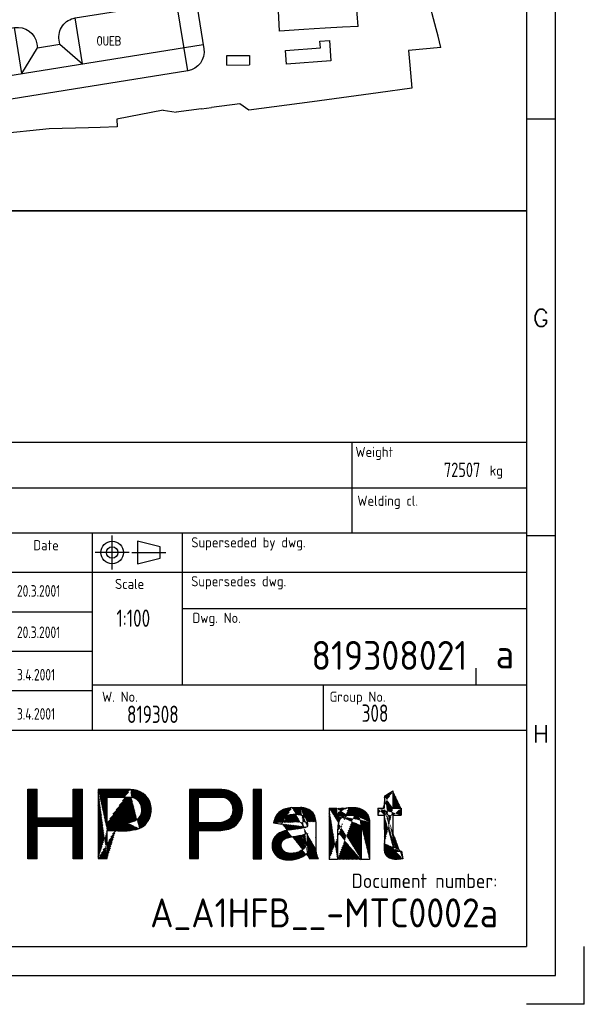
# Model space of a CAD drawing. Extents: x 0 to 84100, y 0 to 59400.
# Tile 22 of 25: x 74346 to 84100, y 0 to 17014. Entities that reach past the tile are written whole.
import ezdxf
from ezdxf.enums import TextEntityAlignment as Align

# ---------------------------------------------------------------- set-up
doc = ezdxf.new("R2010")
doc.units = 0
doc.header["$LTSCALE"] = 1000
doc.layers.get('0').update_dxf_attribs({"linetype": 'CONTINUOUS'})
for name, color, linetype in [('62', 7, 'CONTINUOUS'), ('STG-CON-18', 7, 'CONTINUOUS'), ('STG-CON-50', 4, 'CONTINUOUS'), ('STX-RAS-18', 1, 'CONTINUOUS')]:
    doc.layers.add(name, color=color, linetype=linetype)
doc.styles.add('ROMANS', font='romans.shx')
doc.styles.get("Standard").update_dxf_attribs({"font": 'isocp.shx'})
pattern_1 = [(45, (0, 0), (-0.1122532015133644, 0.1122532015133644), [])]

# ---------------------------------------------------------------- blocks, each defined once
blk = doc.blocks.new('A1')
at = {"color": 2, "linetype": 'CONTINUOUS'}
for p, q in [((836, 5), (836, 589)), ((831, 153), (836, 153)), ((831, 81), (836, 81)), ((841, 0), (841, 10)), ((20, 5), (836, 5)), ((841, 0), (831, 0))]:
    blk.add_line(p, q, dxfattribs=at)
at = {"color": 4, "linetype": 'CONTINUOUS'}
for p in [(831, 584), (25, 10)]:
    blk.add_line(p, (830.9999999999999, 10), dxfattribs=at)
at = {"color": 2, "style": 'ROMANS'}
for s, p in [('G', (833.5, 117.09821)), ('H', (833.5, 45.22320999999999))]:
    blk.add_text(s, height=3, dxfattribs=at).set_placement(p, align=Align.CENTER)
blk = doc.blocks.new('ELCHO')
h = blk.add_hatch()
h.set_pattern_fill('ANSI31', color=4, scale=0.05, style=0)
h.set_pattern_definition(pattern_1)
h.paths.add_polyline_path([(108.3245946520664, 27.14883029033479), (106.698653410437, 27.14883029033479), (106.698653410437, 22.22509064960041), (100.4697515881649, 22.22509064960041), (100.4697515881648, 27.14883029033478), (98.84381034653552, 27.14883029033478), (98.84381034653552, 15.18190345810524), (100.4697515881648, 15.18190345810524), (100.4697515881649, 20.79323389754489), (106.698653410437, 20.79323389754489), (106.698653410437, 15.18190345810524), (108.3245946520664, 15.18190345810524)])
h = blk.add_hatch()
h.set_pattern_fill('ANSI31', color=4, scale=0.05, style=0)
h.set_pattern_definition(pattern_1)
edge = h.paths.add_edge_path()
edge.add_arc((115.0552024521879, 31.72489977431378), 11.77710720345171, 264.1809882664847, 285.0933627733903)
edge.add_arc((116.0360480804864, 24.32965946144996), 2.907927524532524, 267.8203785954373, 322.1974667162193)
edge.add_arc((116.4165879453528, 23.53295192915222), 2.144172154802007, 331.8858745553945, 373.0416500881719)
edge.add_arc((116.6319148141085, 23.83312821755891), 1.882521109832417, 5.599211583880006, 85.86014091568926)
edge.add_arc((116.5724644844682, 23.6410928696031), 3.633895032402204, 295.2378722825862, 375.0971669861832)
edge.add_arc((116.6803389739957, 23.57469426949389), 3.548235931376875, 16.58620768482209, 91.37883739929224)
edge.add_line((112.5615936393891, 21.41964355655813), (116.0540938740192, 21.41964355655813))
edge.add_line((112.5615936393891, 21.41964355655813), (112.561593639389, 25.71073745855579))
edge.add_line((116.7678164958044, 25.7107374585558), (112.5615936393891, 25.7107374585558))
edge.add_line((116.594958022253, 27.12190279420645), (111.0058668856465, 27.12190279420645))
edge.add_line((112.5615936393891, 20.00847856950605), (114.0297430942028, 20.01028570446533))
edge.add_line((112.5615936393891, 15.17019786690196), (112.5615936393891, 20.00847856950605))
edge.add_line((111.0058668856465, 15.17019786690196), (112.5615936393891, 15.17019786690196))
edge.add_line((111.0058668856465, 27.12190279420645), (111.0058668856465, 15.17019786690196))
h = blk.add_hatch()
h.set_pattern_fill('ANSI31', color=4, scale=0.05, style=0)
h.set_pattern_definition(pattern_1)
h.paths.add_polyline_path([(139.2486640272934, 27.10695209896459), (137.8063227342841, 27.1069520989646), (137.8063227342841, 15.15374994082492), (139.2486640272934, 15.15374994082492)])
h = blk.add_hatch()
h.set_pattern_fill('ANSI31', color=4, scale=0.05, style=0)
h.set_pattern_definition(pattern_1)
edge = h.paths.add_edge_path()
edge.add_spline(control_points=[(162.0225563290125, 16.82456403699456), (161.9858287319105, 16.92168810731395), (161.9434139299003, 17.03385167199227), (161.9453983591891, 17.15169474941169), (161.9456644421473, 17.16749578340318)], knot_values=[0, 0, 0, 0, 0.3054667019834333, 0.3527676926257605, 0.3527676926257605, 0.3527676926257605, 0.3527676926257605], degree=3, periodic=0)
edge.add_line((160.4509199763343, 22.6992087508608), (160.4518956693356, 17.80043713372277))
edge.add_line((161.9475863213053, 23.86582975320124), (163.3655706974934, 23.86582975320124))
edge.add_line((161.9475863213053, 22.6992087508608), (161.9475863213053, 17.06456598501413))
edge.add_line((161.9475863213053, 22.6992087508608), (163.3655706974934, 22.69920875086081))
edge.add_line((159.3299003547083, 22.6992087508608), (160.4509199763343, 22.6992087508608))
edge.add_line((159.3299003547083, 23.86582975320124), (160.4509199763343, 23.86582975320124))
edge.add_spline(control_points=[(162.3849520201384, 16.45085591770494), (162.5282002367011, 16.44258967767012), (162.8715497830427, 16.42277644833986), (163.2138846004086, 16.45732569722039), (163.4133780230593, 16.47834635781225)], knot_values=[0, 0, 0, 0, 0.4298417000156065, 1.030281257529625, 1.030281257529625, 1.030281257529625, 1.030281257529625], degree=3, periodic=0)
edge.add_arc((162.5753031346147, 16.9867905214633), 0.5687349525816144, 195.9527717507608, 250.4461821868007)
edge.add_spline(control_points=[(160.4518956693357, 25.97460461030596), (160.9505764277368, 26.28019877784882), (161.4492571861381, 26.58579294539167), (161.9479379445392, 26.89138711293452)], knot_values=[0, 0, 0, 0, 1.754603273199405, 1.754603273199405, 1.754603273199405, 1.754603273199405], degree=3, periodic=0)
edge.add_line((163.3655706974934, 23.86582975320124), (163.3655706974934, 22.69920875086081))
edge.add_line((159.3299003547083, 23.86582975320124), (159.3299003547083, 22.69920875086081))
edge.add_line((161.9475863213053, 26.89138711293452), (161.9475863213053, 23.86582975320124))
edge.add_line((160.4518956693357, 25.97460461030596), (160.4509199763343, 23.86582975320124))
edge.add_spline(control_points=[(163.6276313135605, 15.16261933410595), (163.3779277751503, 15.12101030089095), (162.8709390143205, 15.03652887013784), (162.1018220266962, 15.01804266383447), (161.404486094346, 15.20022399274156), (160.8663030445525, 15.54953700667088), (160.5182358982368, 16.08433291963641), (160.4961114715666, 16.86881774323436), (160.468534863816, 17.44985215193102), (160.4518956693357, 17.80043713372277)], knot_values=[0, 0, 0, 0, 0.7593710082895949, 1.541798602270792, 2.289914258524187, 2.885609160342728, 3.430261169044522, 4.126499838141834, 5.185694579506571, 5.185694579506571, 5.185694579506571, 5.185694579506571], degree=3, periodic=0)
edge.add_spline(control_points=[(163.412847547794, 16.48152805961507), (163.4844421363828, 16.0418918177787), (163.5560367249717, 15.60225557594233), (163.6276313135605, 15.16261933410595)], knot_values=[0, 0, 0, 0, 1.336283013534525, 1.336283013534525, 1.336283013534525, 1.336283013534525], degree=3, periodic=0)
h = blk.add_hatch()
h.set_pattern_fill('ANSI31', color=4, scale=0.05, style=0)
h.set_pattern_definition(pattern_1)
edge = h.paths.add_edge_path()
edge.add_line((149.0532033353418, 15.16001634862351), (147.5249897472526, 15.16001634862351))
edge.add_spline(control_points=[(146.1843019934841, 19.23943178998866), (146.5094021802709, 19.33043646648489), (146.8345023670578, 19.42144114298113), (147.1596025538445, 19.51244581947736)], knot_values=[0, 0, 0, 0, 1.012792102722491, 1.012792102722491, 1.012792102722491, 1.012792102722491], degree=3, periodic=0)
edge.add_spline(control_points=[(147.1508301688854, 19.51548246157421), (147.1477091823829, 19.24516645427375), (147.1409075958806, 18.65606499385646), (147.0859059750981, 17.72160965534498), (146.5488326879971, 16.80992089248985), (145.5824589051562, 16.22900024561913), (144.4965104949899, 16.02669175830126), (143.5410875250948, 16.13502526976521), (142.884238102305, 16.58899436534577), (142.5314940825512, 17.26996999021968), (142.6791032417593, 18.07281073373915), (143.2760944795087, 18.72907889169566), (144.2037837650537, 18.89102231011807), (145.1864885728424, 19.0509717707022), (145.8514052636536, 19.17655658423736), (146.1843019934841, 19.23943178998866)], knot_values=[0, 0, 0, 0, 0.8129605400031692, 1.771690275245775, 2.768633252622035, 3.845175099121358, 5.048677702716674, 6.044934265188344, 6.628050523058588, 7.382544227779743, 8.207004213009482, 8.91275019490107, 9.90756789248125, 10.9189483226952, 11.93299951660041, 11.93299951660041, 11.93299951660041, 11.93299951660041], degree=3, periodic=0)
edge.add_spline(control_points=[(147.2735638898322, 16.24888278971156), (147.288327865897, 16.05198203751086), (147.3166184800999, 15.67468237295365), (147.4639358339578, 15.32649550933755), (147.5343729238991, 15.16001634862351)], knot_values=[0, 0, 0, 0, 0.5878002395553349, 1.126338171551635, 1.126338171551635, 1.126338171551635, 1.126338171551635], degree=3, periodic=0)
edge.add_spline(control_points=[(142.7630984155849, 21.15645059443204), (142.8010261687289, 21.29037011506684), (142.9050627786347, 21.65771412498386), (143.1642181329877, 22.17885061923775), (143.6783457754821, 22.69781887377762), (144.4019755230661, 22.80335646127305), (145.1819216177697, 22.86822256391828), (145.9452571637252, 22.78425986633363), (146.669076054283, 22.49069268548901), (147.0961886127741, 21.84271571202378), (147.1913985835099, 21.19427586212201), (147.1496457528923, 20.78808515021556), (147.1354885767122, 20.65035763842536)], knot_values=[0, 0, 0, 0, 0.4172015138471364, 1.144392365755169, 1.730500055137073, 2.523071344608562, 3.245598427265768, 4.096194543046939, 4.809825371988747, 5.503435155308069, 6.312779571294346, 6.727991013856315, 6.727991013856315, 6.727991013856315, 6.727991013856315], degree=3, periodic=0)
edge.add_spline(control_points=[(141.3209769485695, 21.37115663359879), (141.8016841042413, 21.29958795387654), (142.2823912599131, 21.22801927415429), (142.7630984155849, 21.15645059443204)], knot_values=[0, 0, 0, 0, 1.458016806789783, 1.458016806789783, 1.458016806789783, 1.458016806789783], degree=3, periodic=0)
edge.add_spline(control_points=[(144.4950734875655, 24.00659036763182), (144.1122683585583, 23.95196480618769), (143.2904012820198, 23.8346859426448), (142.2571609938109, 23.27094528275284), (141.5764567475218, 22.36556929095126), (141.4102268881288, 21.71854719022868), (141.3209769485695, 21.37115663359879)], knot_values=[0, 0, 0, 0, 1.156281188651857, 2.482488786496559, 3.402778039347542, 4.469754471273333, 4.469754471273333, 4.469754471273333, 4.469754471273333], degree=3, periodic=0)
edge.add_spline(control_points=[(148.642846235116, 21.54124240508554), (148.5957311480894, 21.86265410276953), (148.5136295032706, 22.42273858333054), (148.1032052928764, 23.20511312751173), (147.4538899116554, 23.62906172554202), (146.7296710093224, 23.93425804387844), (146.2391885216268, 23.98246816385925), (145.9695177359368, 24.0089744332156)], knot_values=[0, 0, 0, 0, 0.9709772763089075, 1.692002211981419, 2.569457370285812, 3.230366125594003, 4.037514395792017, 4.037514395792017, 4.037514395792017, 4.037514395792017], degree=3, periodic=0)
edge.add_spline(control_points=[(149.0532033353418, 15.16001634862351), (148.9877492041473, 15.29640935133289), (148.8352512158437, 15.61418392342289), (148.6903098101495, 16.19496261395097), (148.6571070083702, 16.63654354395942), (148.6389769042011, 16.87766501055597)], knot_values=[0, 0, 0, 0, 0.453157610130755, 1.055787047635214, 1.780656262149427, 1.780656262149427, 1.780656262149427, 1.780656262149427], degree=3, periodic=0)
edge.add_line((148.642846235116, 21.54124240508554), (148.642846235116, 16.82631193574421))
edge.add_line((144.4950734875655, 24.00659036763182), (145.993760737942, 24.00659036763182))
edge.add_spline(control_points=[(147.1354885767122, 20.65035763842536), (146.7333311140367, 20.54292193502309), (145.8369634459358, 20.30345878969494), (144.5148153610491, 20.18058793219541), (143.1977695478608, 20.00850624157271), (142.0652427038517, 19.54324793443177), (141.2903044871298, 18.73466227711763), (141.0393621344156, 17.74021459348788), (141.0214638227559, 16.88008635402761), (141.4315213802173, 16.11195505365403), (141.8706209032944, 15.53306965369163), (142.5415728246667, 15.1780049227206), (143.2344289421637, 14.97253702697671), (144.1155485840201, 14.92113127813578), (145.0548576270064, 15.016898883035), (145.9713945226, 15.30996926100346), (146.6922921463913, 15.73043409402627), (147.0891088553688, 16.08436340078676), (147.2735638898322, 16.24888278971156)], knot_values=[0, 0, 0, 0, 1.246531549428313, 2.77839075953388, 3.976408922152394, 5.219391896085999, 6.392571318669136, 7.159400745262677, 8.264562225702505, 8.861335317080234, 9.74313000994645, 10.39577156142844, 11.09963376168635, 11.89975799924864, 13.0264037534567, 13.91420612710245, 14.76666340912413, 15.50709850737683, 15.50709850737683, 15.50709850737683, 15.50709850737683], degree=3, periodic=0)
h = blk.add_hatch()
h.set_pattern_fill('ANSI31', color=4, scale=0.05, style=0)
h.set_pattern_definition(pattern_1)
edge = h.paths.add_edge_path()
edge.add_spline(control_points=[(154.0435991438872, 22.6992087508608), (153.910373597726, 22.66449949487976), (153.4979260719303, 22.52483517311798), (152.8391318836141, 22.15588839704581), (152.4794438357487, 21.34157234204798), (152.4049974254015, 20.53646909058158), (152.3633325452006, 20.02471780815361), (152.3422108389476, 19.76528923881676)], knot_values=[3.540605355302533, 3.540605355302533, 3.540605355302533, 3.540605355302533, 3.951055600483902, 4.827590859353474, 5.719264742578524, 6.478371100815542, 7.258855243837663, 7.258855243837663, 7.258855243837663, 7.258855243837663], degree=3, periodic=0)
edge.add_line((154.0436289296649, 22.69920875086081), (155.2726747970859, 22.69920875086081))
edge.add_line((152.3422108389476, 15.0043350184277), (150.922252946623, 15.0043350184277))
edge.add_line((154.2857555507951, 24.00659036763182), (155.6134030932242, 23.99371453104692))
edge.add_spline(control_points=[(155.6134030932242, 23.99371453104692), (155.926920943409, 23.92135994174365), (156.513905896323, 23.7858937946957), (157.1944724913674, 23.33512288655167), (157.6150201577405, 22.7367937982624), (157.8637551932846, 22.14966473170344), (157.8700407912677, 21.71603686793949), (157.8725745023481, 21.54124240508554)], knot_values=[0, 0, 0, 0, 0.961004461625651, 1.799244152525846, 2.369854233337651, 3.141741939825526, 3.663010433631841, 3.663010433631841, 3.663010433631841, 3.663010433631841], degree=3, periodic=0)
edge.add_spline(control_points=[(152.207541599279, 22.59812492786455), (152.3507658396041, 22.80149867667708), (152.644295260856, 23.2183008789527), (153.3609787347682, 23.73112423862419), (153.9526374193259, 23.90736346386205), (154.2940153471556, 24.00905077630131)], knot_values=[0, 0, 0, 0, 0.7426011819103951, 1.521916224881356, 2.584886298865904, 2.584886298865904, 2.584886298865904, 2.584886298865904], degree=3, periodic=0)
edge.add_spline(control_points=[(152.1921995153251, 23.87102526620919), (152.1921995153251, 23.45694931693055), (152.1921995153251, 23.0428733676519), (152.1921995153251, 22.62879741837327)], knot_values=[0, 0, 0, 0, 1.24222784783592, 1.24222784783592, 1.24222784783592, 1.24222784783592], degree=3, periodic=0)
edge.add_spline(control_points=[(156.4571975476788, 20.92648465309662), (156.4333736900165, 21.22500653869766), (156.3923068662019, 21.7395892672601), (155.9799842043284, 22.39305509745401), (155.5474883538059, 22.61588616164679), (155.2994441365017, 22.69160064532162), (155.2726753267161, 22.69920875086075)], knot_values=[0, 0, 0, 0, 0.8875212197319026, 1.529881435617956, 2.216780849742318, 2.299450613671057, 2.299450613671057, 2.299450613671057, 2.299450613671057], degree=3, periodic=0)
edge.add_line((157.8725745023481, 21.54124240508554), (157.8725745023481, 15.0043350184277))
edge.add_line((156.4571975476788, 20.92648465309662), (156.4699322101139, 15.0043350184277))
edge.add_line((152.3422108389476, 19.76528923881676), (152.3422108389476, 15.0043350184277))
edge.add_line((150.922252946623, 23.86582975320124), (150.922252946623, 15.0043350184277))
edge.add_line((157.8725745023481, 15.0043350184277), (156.4699322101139, 15.0043350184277))
edge.add_line((150.922252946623, 23.86582975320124), (152.1921995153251, 23.86582975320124))
at = {"color": 4}
for p, q in [((111.0058668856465, 27.12190279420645), (111.0058668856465, 15.17019786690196)), ((116.594958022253, 27.12190279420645), (111.0058668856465, 27.12190279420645)), ((116.7678164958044, 25.7107374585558), (112.5615936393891, 25.7107374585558)), ((112.5615936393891, 21.41964355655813), (112.561593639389, 25.71073745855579)), ((126.7812116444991, 27.12190279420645), (126.7812116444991, 15.17019786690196)), ((132.3703027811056, 27.12190279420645), (126.7812116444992, 27.12190279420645)), ((126.7812116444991, 27.10036870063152), (126.8027457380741, 27.12190279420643)), ((126.7812116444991, 26.87586229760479), (127.0272521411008, 27.12190279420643)), ((126.7812116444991, 26.65135589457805), (127.2517585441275, 27.12190279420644)), ((126.7812116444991, 26.42684949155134), (127.4762649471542, 27.12190279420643)), ((126.7812116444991, 26.2023430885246), (127.700771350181, 27.12190279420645)), ((126.7812116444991, 25.97783668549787), (127.9252777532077, 27.12190279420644)), ((126.7812116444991, 25.75333028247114), (128.1497841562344, 27.12190279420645)), ((126.7812116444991, 25.52882387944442), (128.3742905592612, 27.12190279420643)), ((126.7812116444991, 25.30431747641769), (128.5987969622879, 27.12190279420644)), ((126.7812116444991, 25.07981107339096), (128.8233033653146, 27.12190279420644)), ((126.7812116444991, 24.85530467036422), (129.0478097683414, 27.12190279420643)), ((126.7812116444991, 24.6307982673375), (129.2723161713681, 27.12190279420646)), ((126.7812116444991, 24.40629186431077), (129.4968225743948, 27.12190279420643)), ((126.7812116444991, 24.18178546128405), (129.7213289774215, 27.12190279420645)), ((128.3369383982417, 21.41964355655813), (128.3369383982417, 25.7107374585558)), ((132.543161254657, 25.7107374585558), (128.3369383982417, 25.7107374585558)), ((128.5346700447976, 25.7107374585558), (129.9458353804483, 27.12190279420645)), ((128.7591764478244, 25.71073745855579), (130.170341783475, 27.12190279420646)), ((128.9836828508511, 25.7107374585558), (130.3948481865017, 27.12190279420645)), ((129.2081892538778, 25.7107374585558), (130.6193545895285, 27.12190279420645)), ((129.4326956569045, 25.71073745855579), (130.8438609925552, 27.12190279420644)), ((129.6572020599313, 25.71073745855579), (131.0683673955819, 27.12190279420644)), ((129.881708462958, 25.7107374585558), (131.2928737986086, 27.12190279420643)), ((130.1062148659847, 25.71073745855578), (131.5173802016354, 27.12190279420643)), ((130.3307212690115, 25.71073745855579), (131.7418866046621, 27.12190279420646)), ((130.5552276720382, 25.7107374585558), (131.9663930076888, 27.12190279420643)), ((130.7797340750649, 25.7107374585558), (132.1908994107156, 27.12190279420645)), ((131.0042404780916, 25.71073745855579), (132.4162136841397, 27.12271066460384)), ((131.2287468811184, 25.71073745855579), (132.6363377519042, 27.11832832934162)), ((131.4532532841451, 25.71073745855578), (132.8441202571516, 27.10160443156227)), ((131.6777596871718, 25.71073745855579), (133.0412935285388, 27.07427129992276)), ((131.9022660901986, 25.71073745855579), (133.2291339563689, 27.03760532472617)), ((132.1267724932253, 25.7107374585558), (133.4086101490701, 26.99257511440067)), ((132.351278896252, 25.71073745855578), (133.580473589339, 26.93993215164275)), ((132.5733554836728, 25.70830764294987), (133.7453168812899, 26.88026904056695)), ((132.7699373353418, 25.68038309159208), (133.9036126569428, 26.81405841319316)), ((132.9498274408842, 25.63576679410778), (134.0557403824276, 26.74167973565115)), ((133.1157908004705, 25.57722375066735), (134.2020052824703, 26.66343823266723)), ((133.2695985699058, 25.50652511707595), (134.342651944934, 26.57957849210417)), ((133.4124183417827, 25.42483848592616), (134.4778742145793, 26.49029435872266)), ((133.5450143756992, 25.33292811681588), (134.6078224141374, 26.39573615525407)), ((133.6678561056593, 25.23126344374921), (134.7326085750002, 26.29601591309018)), ((133.7811764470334, 25.12007738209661), (134.8523101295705, 26.19121106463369)), ((133.8849984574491, 24.99939298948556), (134.9669723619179, 26.08136689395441)), ((133.9791378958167, 24.86902602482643), (135.076609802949, 25.96649793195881)), ((134.063182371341, 24.728564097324), (135.181206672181, 25.84658839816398)), ((134.1364412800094, 24.57731660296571), (135.2807163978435, 25.72159172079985)), ((134.1978511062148, 24.41422002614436), (135.3750601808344, 25.59142910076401)), ((137.806322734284, 27.1069520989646), (139.2486640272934, 27.1069520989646)), ((137.8063227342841, 27.1069520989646), (137.8063227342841, 15.15374994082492)), ((139.2486640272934, 15.15374994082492), (139.2486640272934, 27.1069520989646)), ((160.4518956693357, 25.97460461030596), (160.4509199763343, 23.86582975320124)), ((161.9475863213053, 26.89138711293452), (161.9475863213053, 23.86582975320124)), ((126.7812116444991, 23.95727905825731), (128.3369383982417, 25.51300581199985)), ((126.7812116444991, 23.73277265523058), (128.3369383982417, 25.28849940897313)), ((126.7812116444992, 23.50826625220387), (128.3369383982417, 25.06399300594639)), ((126.7812116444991, 23.28375984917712), (128.3369383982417, 24.83948660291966)), ((126.7812116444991, 23.0592534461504), (128.3369383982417, 24.61498019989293)), ((126.7812116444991, 22.83474704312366), (128.3369383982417, 24.3904737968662)), ((126.7812116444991, 22.61024064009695), (128.3369383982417, 24.16596739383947)), ((126.7812116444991, 22.38573423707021), (128.3369383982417, 23.94146099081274)), ((131.8327725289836, 20.02858382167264), (135.9469143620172, 24.14272565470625)), ((132.0753728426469, 20.04667773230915), (135.9693370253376, 23.94064191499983)), ((134.0598527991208, 22.48017049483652), (135.9148116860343, 24.33512938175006)), ((134.2338386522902, 22.8786627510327), (135.8740862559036, 24.5189103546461)), ((134.245801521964, 24.23766403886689), (135.4641244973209, 25.4559870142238)), ((134.2778020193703, 24.0451581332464), (135.5477573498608, 25.31511346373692)), ((134.3060855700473, 23.17541607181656), (135.8232283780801, 24.69255887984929)), ((134.3118301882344, 23.85467989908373), (135.6257629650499, 25.16861267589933)), ((134.3328425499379, 23.65118585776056), (135.6978944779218, 25.01623778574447)), ((134.3335022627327, 23.42733916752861), (135.7638439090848, 24.85768081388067)), ((144.4950734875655, 24.00659036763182), (145.993760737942, 24.00659036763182)), ((150.922252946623, 23.86582975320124), (152.1921995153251, 23.86582975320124)), ((150.922252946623, 23.86582975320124), (150.922252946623, 15.0043350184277)), ((154.2857555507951, 24.00659036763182), (155.6134030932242, 23.99371453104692)), ((159.3299003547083, 23.86582975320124), (159.3299003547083, 22.69920875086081)), ((159.3299003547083, 23.86582975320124), (160.4509199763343, 23.86582975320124)), ((161.9475863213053, 23.86582975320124), (163.3655706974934, 23.86582975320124)), ((163.3655706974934, 23.86582975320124), (163.3655706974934, 22.69920875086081)), ((100.4697515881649, 22.22509064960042), (106.698653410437, 22.22509064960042)), ((126.7812116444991, 22.16122783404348), (128.3369383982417, 23.71695458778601)), ((126.7812116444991, 21.93672143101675), (128.3369383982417, 23.49244818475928)), ((126.7812116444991, 21.71221502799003), (128.3369383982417, 23.26794178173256)), ((126.7812116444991, 21.4877086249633), (128.3369383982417, 23.04343537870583)), ((126.7812116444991, 21.26320222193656), (128.3369383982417, 22.81892897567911)), ((126.7812116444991, 21.03869581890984), (128.3369383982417, 22.59442257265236)), ((126.7812116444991, 20.81418941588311), (128.3369383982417, 22.36991616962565)), ((126.7812116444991, 20.58968301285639), (128.3369383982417, 22.14540976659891)), ((132.323879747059, 20.0706782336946), (135.9806774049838, 23.72747589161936)), ((132.5787895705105, 20.10108165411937), (135.9790146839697, 23.50130676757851)), ((132.8406835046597, 20.13846918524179), (135.961601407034, 23.2593870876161)), ((133.1102494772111, 20.18352875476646), (135.924265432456, 22.99754471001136)), ((133.3883119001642, 20.23708477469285), (135.8600946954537, 22.70886756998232)), ((133.6758730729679, 20.3001395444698), (135.7559407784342, 22.38020724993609)), ((154.0436289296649, 22.69920875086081), (155.2726747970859, 22.69920875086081)), ((159.3299003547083, 22.6992087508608), (160.4509199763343, 22.6992087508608)), ((160.4509199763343, 22.6992087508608), (160.4518956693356, 17.80043713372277)), ((161.9475863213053, 22.6992087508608), (163.3655706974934, 22.69920875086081)), ((161.9475863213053, 22.6992087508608), (161.9475863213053, 17.06456598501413)), ((100.4697515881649, 20.79323389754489), (106.698653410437, 20.79323389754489)), ((112.5615936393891, 21.41964355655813), (116.0540938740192, 21.41964355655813)), ((126.7812116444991, 20.36517660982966), (128.3369383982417, 21.92090336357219)), ((126.7812116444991, 20.14067020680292), (128.3369383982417, 21.69639696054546)), ((126.7812116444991, 19.91616380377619), (128.3369383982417, 21.47189055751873)), ((126.7812116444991, 19.69165740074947), (128.5149615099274, 21.42540726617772)), ((126.7812116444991, 19.46715099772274), (128.7379863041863, 21.42392565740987)), ((126.7812116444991, 19.24264459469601), (128.9610110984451, 21.42244404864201)), ((126.7812116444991, 19.01813819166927), (129.184035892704, 21.42096243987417)), ((126.7812116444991, 18.79363178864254), (129.4070606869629, 21.41948083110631)), ((126.7812116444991, 18.56912538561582), (129.6300854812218, 21.41799922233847)), ((128.3424237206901, 21.42655347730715), (131.6910075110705, 21.40430800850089)), ((128.451610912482, 20.01501825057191), (129.8531102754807, 21.41651761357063)), ((128.6753586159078, 20.01425955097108), (130.0761350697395, 21.41503600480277)), ((128.8991063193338, 20.01350085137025), (130.2991598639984, 21.41355439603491)), ((129.1228540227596, 20.01274215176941), (130.5221846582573, 21.41207278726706)), ((129.3466017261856, 20.01198345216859), (130.7452094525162, 21.41059117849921)), ((129.5703494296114, 20.01122475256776), (130.968234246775, 21.40910956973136)), ((129.7940971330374, 20.01046605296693), (131.1912590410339, 21.40762796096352)), ((130.0178448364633, 20.0097073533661), (131.4142838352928, 21.40614635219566)), ((130.2415925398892, 20.00894865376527), (131.6373086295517, 21.40466474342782)), ((130.465340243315, 20.00818995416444), (131.8654188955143, 21.40826860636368)), ((130.689087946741, 20.00743125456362), (132.1116037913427, 21.4299470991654)), ((130.9128356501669, 20.00667255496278), (132.3820965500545, 21.47593345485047)), ((131.1365833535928, 20.00591385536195), (132.6878230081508, 21.55715350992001)), ((131.3636361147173, 20.00846021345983), (133.0540506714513, 21.69887477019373)), ((131.5956509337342, 20.01596862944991), (133.5883708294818, 22.00868852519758)), ((134.0097440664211, 20.40950413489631), (135.5793979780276, 21.97915804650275)), ((134.6743615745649, 20.84961524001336), (135.1392868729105, 21.31454053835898)), ((148.642846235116, 21.54124240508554), (148.642846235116, 16.82631193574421)), ((156.4571975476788, 20.92648465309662), (156.4699322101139, 15.0043350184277)), ((157.8725745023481, 21.54124240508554), (157.8725745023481, 15.0043350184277)), ((112.5615936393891, 20.00847856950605), (114.0297430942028, 20.01028570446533)), ((112.5615936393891, 15.17019786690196), (112.5615936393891, 20.00847856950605)), ((126.7812116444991, 18.34461898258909), (128.3369383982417, 19.90034573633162)), ((126.7812116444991, 18.12011257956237), (128.3369383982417, 19.67583933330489)), ((126.7812116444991, 17.89560617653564), (128.3369383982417, 19.45133293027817)), ((126.7812116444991, 17.67109977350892), (128.3369383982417, 19.22682652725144)), ((126.7812116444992, 17.44659337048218), (128.3369383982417, 19.0023201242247)), ((126.7812116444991, 17.22208696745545), (128.3369383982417, 18.77781372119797)), ((128.3369383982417, 15.17019786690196), (128.3369383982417, 20.00847856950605)), ((128.3424237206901, 20.01538849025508), (131.1641131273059, 20.0058205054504)), ((152.3422108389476, 19.76528923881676), (152.3422108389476, 15.0043350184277)), ((126.7812116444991, 16.99758056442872), (128.3369383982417, 18.55330731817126)), ((126.7812116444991, 16.77307416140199), (128.3369383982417, 18.32880091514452)), ((126.7812116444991, 16.54856775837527), (128.3369383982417, 18.10429451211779)), ((126.7812116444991, 16.32406135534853), (128.3369383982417, 17.87978810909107)), ((126.7812116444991, 16.0995549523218), (128.3369383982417, 17.65528170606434)), ((126.7812116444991, 15.87504854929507), (128.3369383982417, 17.43077530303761)), ((126.7812116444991, 15.65054214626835), (128.3369383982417, 17.20626890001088)), ((126.7812116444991, 15.42603574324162), (128.3369383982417, 16.98176249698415)), ((126.7812116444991, 15.2015293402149), (128.3369383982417, 16.75725609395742)), ((126.9743865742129, 15.17019786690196), (128.3369383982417, 16.53274969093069)), ((127.1988929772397, 15.17019786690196), (128.3369383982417, 16.30824328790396)), ((127.4233993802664, 15.17019786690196), (128.3369383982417, 16.08373688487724)), ((127.6479057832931, 15.17019786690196), (128.3369383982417, 15.85923048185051)), ((127.8724121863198, 15.17019786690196), (128.3369383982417, 15.63472407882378)), ((128.0969185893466, 15.17019786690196), (128.3369383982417, 15.41021767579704)), ((98.84381034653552, 15.18190345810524), (100.4697515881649, 15.18190345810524)), ((106.698653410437, 15.18190345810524), (108.3245946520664, 15.18190345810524)), ((111.0058668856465, 15.17019786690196), (112.5615936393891, 15.17019786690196)), ((126.7812116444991, 15.17019786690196), (128.3369383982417, 15.17019786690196)), ((126.9743865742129, 15.17019786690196), (126.9860921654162, 15.18190345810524)), ((127.1988929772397, 15.17019786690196), (127.2105985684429, 15.18190345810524)), ((127.4233993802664, 15.17019786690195), (127.4351049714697, 15.18190345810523)), ((127.6479057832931, 15.17019786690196), (127.6596113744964, 15.18190345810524)), ((127.8724121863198, 15.17019786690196), (127.8841177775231, 15.18190345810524)), ((128.0969185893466, 15.17019786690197), (128.1086241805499, 15.18190345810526)), ((128.3214249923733, 15.17019786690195), (128.3331305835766, 15.18190345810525)), ((137.8063227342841, 15.15374994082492), (139.2486640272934, 15.15374994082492)), ((149.0532033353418, 15.16001634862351), (147.5249897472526, 15.16001634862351)), ((152.3422108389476, 15.0043350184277), (150.922252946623, 15.0043350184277)), ((157.8725745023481, 15.0043350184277), (156.4699322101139, 15.0043350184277))]:
    blk.add_line(p, q, dxfattribs=at)
for points in [[(98.84381034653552, 27.14883029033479), (100.4697515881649, 27.14883029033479)], [(98.84381034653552, 15.14190002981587), (98.84381034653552, 27.14883029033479)], [(100.4697515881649, 22.22509064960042), (100.4697515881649, 27.14883029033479)], [(106.698653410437, 27.14883029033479), (108.3245946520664, 27.14883029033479)], [(106.698653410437, 22.22509064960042), (106.698653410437, 27.14883029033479)], [(108.3245946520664, 15.14190002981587), (108.3245946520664, 27.14883029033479)], [(100.4697515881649, 15.14190002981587), (100.4697515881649, 20.79323389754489)], [(106.698653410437, 15.14190002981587), (106.698653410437, 20.79323389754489)]]:
    blk.add_lwpolyline(points, dxfattribs=at)
blk.add_lwpolyline([(139.2486640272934, 27.10695209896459), (137.8063227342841, 27.1069520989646), (137.8063227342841, 15.15374994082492), (139.2486640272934, 15.15374994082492)], close=True, dxfattribs=at)
for centre, radius, start, end in [((116.6803389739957, 23.57469426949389), 3.548235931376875, 16.58620768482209, 91.37883739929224), ((116.6319148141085, 23.83312821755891), 1.882521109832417, 5.599211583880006, 85.86014091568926), ((132.4556837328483, 23.57469426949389), 3.548235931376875, 16.58620768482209, 91.37883739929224), ((132.4072595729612, 23.83312821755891), 1.882521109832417, 5.599211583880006, 85.86014091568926), ((116.5724644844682, 23.6410928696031), 3.633895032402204, 295.2378722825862, 15.09716698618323), ((116.4165879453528, 23.53295192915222), 2.144172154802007, 331.8858745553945, 13.04165008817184), ((132.3478092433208, 23.6410928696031), 3.633895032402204, 295.2378722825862, 15.09716698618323), ((132.1919327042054, 23.53295192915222), 2.144172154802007, 325.4696679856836, 13.04165008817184), ((116.0360480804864, 24.32965946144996), 2.907927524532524, 267.8203785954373, 322.1974667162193), ((131.7047440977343, 24.64162015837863), 3.237341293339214, 269.7568835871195, 313.1084970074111), ((115.0552024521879, 31.72489977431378), 11.77710720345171, 264.1809882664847, 285.0933627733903), ((131.1145509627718, 31.29380626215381), 11.28809456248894, 270.2515669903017, 284.2712991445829), ((162.5753031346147, 16.9867905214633), 0.5687349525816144, 195.9527717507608, 250.4461821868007)]:
    blk.add_arc(centre, radius, start, end, dxfattribs=at)
for points in [[(160.4518956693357, 25.97460461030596), (161.9479379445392, 26.89138711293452)], [(144.4950734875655, 24.00659036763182), (143.3614254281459, 23.77893214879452), (142.2107966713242, 23.11947778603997), (141.6584949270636, 22.38334254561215), (141.3209769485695, 21.37115663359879)], [(148.642846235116, 21.54124240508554), (148.4395347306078, 22.49069556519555), (148.0866751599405, 23.11947778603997), (147.3809560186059, 23.64090663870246), (146.767286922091, 23.88628516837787), (145.9695177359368, 24.0089744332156)], [(152.1921995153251, 23.87102526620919), (152.1921995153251, 22.62879741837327)], [(152.207541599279, 22.59812492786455), (152.6677928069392, 23.18089876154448), (153.2968034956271, 23.64098298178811), (154.2940153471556, 24.00905077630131)], [(155.6134030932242, 23.99371453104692), (156.5339060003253, 23.71766385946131), (157.2242835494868, 23.24224339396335), (157.5618010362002, 22.78215882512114), (157.8379521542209, 22.06135982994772), (157.8725745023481, 21.54124240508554)], [(142.7630984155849, 21.15645059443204), (142.8858321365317, 21.55519053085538), (143.2233501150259, 22.19930864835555), (143.6529181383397, 22.59804858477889), (144.4200041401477, 22.7974183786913), (145.1410648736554, 22.84342711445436), (145.98485932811, 22.73607409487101), (146.6292116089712, 22.42935093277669), (147.0280964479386, 21.86191334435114), (147.1661717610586, 21.06443382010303), (147.1354885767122, 20.65035763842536)], [(147.1354885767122, 20.65035763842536), (145.9234924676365, 20.35897072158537), (144.4046625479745, 20.15960092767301), (143.2233501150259, 19.96023078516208), (142.0880629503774, 19.45413817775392), (141.3056353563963, 18.57997742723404), (141.090851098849, 17.84384218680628), (141.1368763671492, 16.73963950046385), (141.3976854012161, 16.20287440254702), (141.9653292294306, 15.52808379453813), (142.5329725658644, 15.20602473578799), (143.2080085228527, 15.00665459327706), (144.005777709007, 14.94531030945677), (145.1257232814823, 15.06799922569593), (145.9695177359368, 15.34404989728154), (146.7059200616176, 15.77346232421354), (147.2735638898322, 16.24888278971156)], [(141.3209769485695, 21.37115663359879), (142.7630984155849, 21.15645059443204)], [(147.1508301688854, 19.51548246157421), (147.1354885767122, 18.70266669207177), (147.0127548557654, 17.75182541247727), (146.5064778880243, 16.8930012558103), (145.6013165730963, 16.31022742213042), (144.4200041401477, 16.08018513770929), (143.4381343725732, 16.24888278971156), (142.9625410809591, 16.58627809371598), (142.6250231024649, 17.26106870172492), (142.7630984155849, 18.07388447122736), (143.2386917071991, 18.59531367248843), (144.1898782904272, 18.88670058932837), (145.1870901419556, 19.05539824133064), (146.1843019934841, 19.23943178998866)], [(146.1843019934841, 19.23943178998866), (147.1596025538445, 19.51244581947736)], [(163.6276313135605, 15.16261933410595), (162.8758869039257, 15.05526631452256), (162.0934593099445, 15.05526631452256), (161.3723985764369, 15.25463645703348), (160.8814636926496, 15.59203141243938), (160.5899709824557, 16.05211598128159), (160.4979209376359, 16.74224283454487), (160.4518956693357, 17.80043713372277)], [(162.0225563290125, 16.82456403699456), (161.9456644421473, 17.12019479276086), (161.9456644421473, 17.16749578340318)], [(147.2735638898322, 16.24888278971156), (147.3502723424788, 15.6661093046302), (147.5343729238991, 15.16001634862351)], [(149.0532033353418, 15.16001634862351), (148.8691027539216, 15.57409218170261), (148.7156853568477, 16.15686601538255), (148.6389769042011, 16.87766501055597)], [(163.412847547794, 16.48152805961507), (163.6276313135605, 15.16261933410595)]]:
    blk.add_spline(points, degree=3, dxfattribs=at)
for points, knots in [([(154.0435991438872, 22.6992087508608), (153.910373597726, 22.66449949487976), (153.4979260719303, 22.52483517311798), (152.8391318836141, 22.15588839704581), (152.4794438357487, 21.34157234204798), (152.4049974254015, 20.53646909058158), (152.3633325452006, 20.02471780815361), (152.3422108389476, 19.76528923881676)], [3.540605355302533, 3.540605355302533, 3.540605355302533, 3.540605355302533, 3.951055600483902, 4.827590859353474, 5.719264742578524, 6.478371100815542, 7.258855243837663, 7.258855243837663, 7.258855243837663, 7.258855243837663]), ([(156.4571975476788, 20.92648465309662), (156.4333736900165, 21.22500653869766), (156.3923068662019, 21.7395892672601), (155.9799842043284, 22.39305509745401), (155.5474883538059, 22.61588616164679), (155.2994441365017, 22.69160064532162), (155.2726753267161, 22.69920875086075)], [0, 0, 0, 0, 0.8875212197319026, 1.529881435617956, 2.216780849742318, 2.299450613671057, 2.299450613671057, 2.299450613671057, 2.299450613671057]), ([(162.3849520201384, 16.45085591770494), (162.5282002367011, 16.44258967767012), (162.8715497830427, 16.42277644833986), (163.2138846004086, 16.45732569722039), (163.4133780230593, 16.47834635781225)], [0, 0, 0, 0, 0.4298417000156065, 1.030281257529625, 1.030281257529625, 1.030281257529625, 1.030281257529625])]:
    blk.add_open_spline(points, degree=3, knots=knots, dxfattribs=at)
blk.add_text('Document number:', height=2.5, dxfattribs=at).set_placement((179.9728685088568, 10.08938337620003), align=Align.RIGHT)
blk.add_attdef('ELCHO_NRO', text='', height=5, dxfattribs=at).set_placement((180.1, 3.3), align=Align.RIGHT)
blk = doc.blocks.new('TYLE121')
at = {"color": 4}
for p, q in [((0, 49.65741023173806), (-184.9981949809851, 49.65741023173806)), ((-30.18391602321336, 49.65741023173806), (-30.18391602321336, 34.07861486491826)), ((0, 49.65741023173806), (0, 0)), ((-184.9981949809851, 34.07861486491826), (0, 34.07861486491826)), ((-74.9729527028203, -2.775557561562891e-14), (-74.9729527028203, 34.07861486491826)), ((-59.39415733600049, 7.789397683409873), (-59.39415733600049, 34.07861486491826)), ((-89.57807335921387, 27.2628918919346), (-74.9729527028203, 27.2628918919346)), ((-74.9729527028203, 27.2628918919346), (-59.39415733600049, 27.2628918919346)), ((-59.39415733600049, 27.2628918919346), (0, 27.2628918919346)), ((0, 20.93400627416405), (-59.39415733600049, 20.93400627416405)), ((-74.9729527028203, 7.789397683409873), (0, 7.789397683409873)), ((-184.9981949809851, -1.909583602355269e-14), (0, 0))]:
    blk.add_line(p, q, dxfattribs=at)
at = {"color": 2}
for p, q in [((-184.9981949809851, 41.86801254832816), (0, 41.86801254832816)), ((-71.56509121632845, 27.74972924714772), (-71.56509121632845, 33.59177750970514)), ((-68.64406708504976, 30.67075337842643), (-74.48611534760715, 30.67075337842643)), ((-68.15722972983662, 30.67075337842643), (-62.31518146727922, 30.67075337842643)), ((-125.6040376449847, 20.44716891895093), (-74.9729527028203, 20.44716891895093)), ((-125.6040376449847, 13.63144594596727), (-74.9729527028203, 13.63144594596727)), ((-8.763072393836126, 10.71042181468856), (-8.763072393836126, 7.789397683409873)), ((-125.6040376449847, 6.815722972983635), (-74.9729527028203, 6.815722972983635)), ((-35.05228957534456, -2.775557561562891e-14), (-35.05228957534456, 7.789397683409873))]:
    blk.add_line(p, q, dxfattribs=at)
at = {"color": 3}
for p, q in [((-63.28885617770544, 31.64442808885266), (-67.18355501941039, 32.6181027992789)), ((-67.18355501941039, 32.6181027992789), (-67.18355501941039, 28.72340395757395)), ((-63.28885617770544, 29.69707866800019), (-63.28885617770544, 31.64442808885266)), ((-67.18355501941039, 28.72340395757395), (-63.28885617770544, 29.69707866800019))]:
    blk.add_line(p, q, dxfattribs=at)
for radius in [1.947349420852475, 0.9736747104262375]:
    blk.add_circle((-71.56509121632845, 30.67075337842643), radius, dxfattribs=at)
at = {"color": 2, "linetype": 'CONTINUOUS'}
for s, p in [('Weight', (-29.54629465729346, 47.18444689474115)), ('kg', (-6.34585035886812, 43.95467092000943)), ('Welding cl.', (-29.21024131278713, 38.7339446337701)), ('Date', (-85.19653716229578, 31.05447751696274)), ('Superseded by dwg.', (-57.89041333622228, 31.5474471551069)), ('Scale', (-71.07825386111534, 24.36684144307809)), ('Supersedes dwg.', (-57.91764239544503, 24.8291897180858)), ('Dwg. No.', (-57.69167402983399, 18.49981949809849)), ('W. No.', (-73.3154772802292, 4.86837355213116)), ('Group No.', (-34.0055048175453, 4.86837355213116))]:
    blk.add_text(s, height=1.752614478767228, dxfattribs=at).set_placement(p)
at = {"color": 3, "linetype": 'CONTINUOUS'}
for tag, p in [('A1', (-183.492234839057, 43.62445846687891)), ('A2', (-183.5346288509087, 35.33728987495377))]:
    blk.add_attdef(tag, p, '', height=3, dxfattribs=at)
at = {"color": 3, "linetype": 'CONTINUOUS', "width": 0.8}
blk.add_attdef('A26', text='', height=2.5, dxfattribs=at).set_placement((-7.973114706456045, 43.70513837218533), align=Align.RIGHT)
for tag, p, height in [('A9', (-169.6537461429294, 29.04983919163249), 3), ('A10', (-126.9593902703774, 29.03488649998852), 3), ('A24', (-35.11165029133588, 29.39942663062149), 2.5), ('A25', (-35.43630738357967, 22.69860667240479), 2.5), ('A6', (-69.00034359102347, 1.207999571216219), 3), ('A7', (-28.46260231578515, 1.406031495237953), 3)]:
    blk.add_attdef(tag, p, '', height=height, dxfattribs=at)
at = {"color": 2, "linetype": 'CONTINUOUS', "width": 0.8}
for tag, p in [('A16', (-111.122875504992, 23.03840096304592)), ('A17', (-88.0159945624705, 23.03840096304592)), ('A18', (-111.122875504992, 15.8896905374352)), ('A19', (-88.0159945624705, 15.8896905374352)), ('A20', (-111.122875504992, 8.549525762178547)), ('A21', (-88.0159945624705, 8.549525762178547)), ('A22', (-111.122875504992, 1.783718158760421)), ('A23', (-88.0159945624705, 1.783718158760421))]:
    blk.add_attdef(tag, p, '', height=2, dxfattribs=at)
at = {"color": 3, "linetype": 'CONTINUOUS', "width": 0.8}
for tag, p in [('A12', (-67.91090609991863, 17.8226318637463)), ('A13', (-67.91090609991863, 12.8226318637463))]:
    blk.add_attdef(tag, text='', height=3, dxfattribs=at).set_placement(p, align=Align.CENTER)
at = {"color": 4, "linetype": 'CONTINUOUS'}
blk.add_attdef('A4', text='', height=5, dxfattribs=at).set_placement((-10.17916052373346, 10.38498776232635), align=Align.RIGHT)
blk.add_attdef('A5', text='', height=5, dxfattribs=at).set_placement((-3.724470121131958, 10.62795215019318), align=Align.CENTER)
blk = doc.blocks.new('A$C1FB32CAD')
at = {"layer": '62', "color": 4, "linetype": 'CONTINUOUS'}
blk.add_lwpolyline([(1.130927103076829e-07, 118.8889999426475), (185.0000001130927, 118.8889999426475), (185.0000001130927, -5.735248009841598e-08), (1.130927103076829e-07, -5.735248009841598e-08)], close=True, dxfattribs=at)
at = {"layer": 'STG-CON-18', "color": 1, "linetype": 'CONTINUOUS'}
for p, q in [((142.3447159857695, 31.01741789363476), (141.8993513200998, 39.46314072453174)), ((169.4221257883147, 31.44964202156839), (167.3353380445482, 39.26545424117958)), ((126.4890001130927, 24.15899994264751), (124.5740001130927, 36.13099994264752)), ((155.9567756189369, 31.86179614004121), (155.5773319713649, 36.22733521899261)), ((108.3220001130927, 25.3939999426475), (107.0540001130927, 33.32499994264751)), ((97.84700011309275, 23.71799994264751), (96.57600011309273, 31.64899994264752)), ((146.5578442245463, 31.32000876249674), (142.3447159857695, 31.01741789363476)), ((148.322044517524, 31.44671532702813), (146.5628337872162, 31.32036714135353)), ((150.2349462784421, 31.55071489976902), (148.322044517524, 31.44671532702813)), ((153.2506306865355, 31.71466997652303), (150.2399398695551, 31.55098639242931)), ((155.9567756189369, 31.86179614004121), (153.2556233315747, 31.71494143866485)), ((169.7390243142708, 30.15589431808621), (169.4221257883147, 31.44964202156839)), ((149.3350001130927, 29.31299994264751), (150.9790001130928, 29.43899994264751)), ((149.3350001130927, 29.31299994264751), (150.9790001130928, 29.43899994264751)), ((149.4090001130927, 28.15299994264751), (149.3350001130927, 29.31299994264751)), ((149.4090001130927, 28.15299994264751), (149.3350001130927, 29.31299994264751)), ((150.9790001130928, 29.43899994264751), (151.2110001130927, 25.90199994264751)), ((150.9790001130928, 29.43899994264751), (151.2110001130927, 25.90199994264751)), ((170.2163626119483, 28.20714600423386), (169.7390243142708, 30.15589431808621)), ((89.53300011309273, 22.38599994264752), (129.1600001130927, 28.72999994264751)), ((97.84700011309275, 23.71799994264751), (100.5340001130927, 28.18199994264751)), ((104.3760001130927, 28.79499994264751), (108.3220001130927, 25.3939999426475)), ((143.4040001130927, 27.7209999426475), (149.4090001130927, 28.15299994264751)), ((143.4040001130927, 27.7209999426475), (149.4090001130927, 28.15299994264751)), ((143.5520001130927, 25.31899994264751), (143.4040001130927, 27.7209999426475)), ((143.5520001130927, 25.31899994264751), (143.4040001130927, 27.7209999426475)), ((164.6385381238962, 27.67246443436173), (164.8593536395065, 25.18037638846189)), ((170.2160001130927, 28.20699994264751), (164.6400001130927, 27.67199994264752)), ((133.2490001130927, 26.80899994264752), (137.1370001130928, 26.84299994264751)), ((133.2490001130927, 26.80899994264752), (137.1370001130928, 26.84299994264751)), ((133.2770001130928, 25.15199994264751), (133.2490001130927, 26.80899994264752)), ((133.2770001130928, 25.15199994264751), (133.2490001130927, 26.80899994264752)), ((137.1370001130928, 26.84299994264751), (137.1670001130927, 25.2339999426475)), ((151.2110001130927, 25.90199994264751), (143.5520001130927, 25.31899994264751)), ((151.2110001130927, 25.90199994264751), (143.5520001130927, 25.31899994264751)), ((133.2770001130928, 25.15199994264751), (137.1670001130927, 25.2339999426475)), ((133.2770001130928, 25.15199994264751), (137.1670001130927, 25.2339999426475)), ((164.8593536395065, 25.18037638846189), (165.2113821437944, 21.20744038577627)), ((165.2110001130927, 21.20699994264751), (159.3900001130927, 20.35699994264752)), ((148.0120001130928, 18.8529999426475), (137.0250001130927, 17.39599994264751)), ((159.3900001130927, 20.35699994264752), (148.0120001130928, 18.8529999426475)), ((122.2750001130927, 17.4009999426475), (114.2590001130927, 15.8119999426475)), ((122.2750001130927, 17.4009999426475), (124.4846148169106, 17.0308553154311)), ((128.8708812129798, 17.62019199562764), (124.4846148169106, 17.0308553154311)), ((128.8708812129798, 17.62019199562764), (130.6052960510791, 17.85322718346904)), ((135.5048685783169, 18.51153136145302), (130.6052960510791, 17.85322718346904)), ((137.0250001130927, 17.39599994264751), (135.5030001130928, 18.51199994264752)), ((114.2590001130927, 15.8119999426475), (114.3240001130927, 14.52299994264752)), ((102.5820001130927, 14.1629999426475), (87.38800011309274, 12.64899994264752)), ((109.3746449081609, 14.33771181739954), (102.5829681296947, 14.16213315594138)), ((111.3732392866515, 14.41268169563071), (109.3746449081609, 14.33771181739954)), ((114.3240001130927, 14.52299994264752), (111.3730001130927, 14.41399994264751))]:
    blk.add_line(p, q, dxfattribs=at)
blk.add_lwpolyline([(126.4890001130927, 24.15899994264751), (90.17900011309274, 18.34499994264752), (88.7940001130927, 27.0009999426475), (88.72000011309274, 27.45899994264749), (88.7120001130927, 28.87199994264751), (88.43000011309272, 30.34899994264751), (91.5800001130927, 30.84999994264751), (96.5768070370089, 31.64841898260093, -0.4142134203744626), (100.4254616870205, 28.86207970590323), (100.4240001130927, 28.8639999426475), (100.5340001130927, 28.18199994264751), (104.3760001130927, 28.79499994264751), (104.2666930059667, 29.47708976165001, -0.4142136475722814), (107.0540001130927, 33.32499994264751), (127.8900001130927, 36.66099994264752), (129.2770001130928, 28.0079999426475), (129.2764481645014, 28.00696820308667, -0.4142103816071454), (126.4901018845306, 24.15834905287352), (126.4920001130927, 24.15999994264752), (126.4890001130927, 24.15899994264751)], format="xyb", dxfattribs=at)
at = {"layer": 'STG-CON-18', "color": 7, "linetype": 'CONTINUOUS', "style": 'ROMANS', "width": 0.7999999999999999}
blk.add_text('0UEB', height=1.5, dxfattribs=at).set_placement((110.7450001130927, 28.6039999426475))

msp = doc.modelspace()

# ---------------------------------------------------------------- linework, layer by layer
at = {"layer": 'STG-CON-50'}
msp.add_lwpolyline([(83099.99999999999, 9705.73122317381), (64599.51127626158, 9705.731223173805), (64599.51127626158, 13711.72768898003), (83099.99999999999, 13711.72768898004)], close=True, dxfattribs=at)

# ---------------------------------------------------------------- block references
ref = msp.add_blockref('TYLE121', (83099.99999999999, 4739.990200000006), dxfattribs=dict(xscale=100, yscale=100, zscale=100))
ref.add_attrib('A2', 'ELCHO CHP Project, POLAND, 2 x 102MWe/180MWth', (64746.53711490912, 8273.719187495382), dxfattribs={"color": 3, "linetype": 'CONTINUOUS', "height": 300})
ref.add_attrib('A4', '819308021', dxfattribs={"color": 4, "linetype": 'CONTINUOUS', "height": 500}).set_placement((82082.08394762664, 5778.48897623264), align=Align.RIGHT)
ref.add_attrib('A5', 'a', dxfattribs={"color": 4, "linetype": 'CONTINUOUS', "height": 500}).set_placement((82727.5529878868, 5802.785415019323), align=Align.CENTER)
ref.add_attrib('A17', '20.3.2001', (74298.40054375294, 7043.830296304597), dxfattribs={"color": 2, "linetype": 'CONTINUOUS', "height": 200, "width": 0.8})
ref.add_attrib('A19', '20.3.2001', (74298.40054375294, 6328.959253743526), dxfattribs={"color": 2, "linetype": 'CONTINUOUS', "height": 200, "width": 0.8})
ref.add_attrib('A21', '3.4.2001', (74298.40054375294, 5594.94277621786), dxfattribs={"color": 2, "linetype": 'CONTINUOUS', "height": 200, "width": 0.8})
ref.add_attrib('A23', '3.4.2001', (74298.40054375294, 4918.362015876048), dxfattribs={"color": 2, "linetype": 'CONTINUOUS', "height": 200, "width": 0.8})
ref.add_attrib('A12', '1:100', dxfattribs={"color": 3, "linetype": 'CONTINUOUS', "height": 300, "width": 0.8000000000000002}).set_placement((76308.90939000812, 6522.253386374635), align=Align.CENTER)
ref.add_attrib('A6', '819308', (76199.96564089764, 4860.790157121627), dxfattribs={"color": 3, "linetype": 'CONTINUOUS', "height": 300, "width": 0.8000000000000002})
ref.add_attrib('A7', '308', (80253.73976842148, 4880.5933495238), dxfattribs={"color": 3, "linetype": 'CONTINUOUS', "height": 300, "width": 0.8000000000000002})
ref.add_attrib('A26', '72507', dxfattribs={"color": 3, "linetype": 'CONTINUOUS', "height": 250, "width": 0.8}).set_placement((82302.68852935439, 9110.50403721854), align=Align.RIGHT)
at = {"xscale": 100, "yscale": 100, "zscale": 100}
msp.add_blockref('ELCHO', (64600.18050190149, 999.9999999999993), dxfattribs=at).add_auto_attribs({'ELCHO_NRO': 'A_A1HFB__-MTC0002a'})
at = {"layer": 'STG-CON-50', "xscale": 100, "yscale": 100, "zscale": 100}
msp.add_blockref('A1', (0, 0), dxfattribs=at)
at = {"layer": 'STX-RAS-18', "xscale": 100, "yscale": 100, "zscale": 100}
msp.add_blockref('A$C1FB32CAD', (64599.51126495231, 13711.72769471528), dxfattribs=at)

doc.saveas('drawing.dxf')
